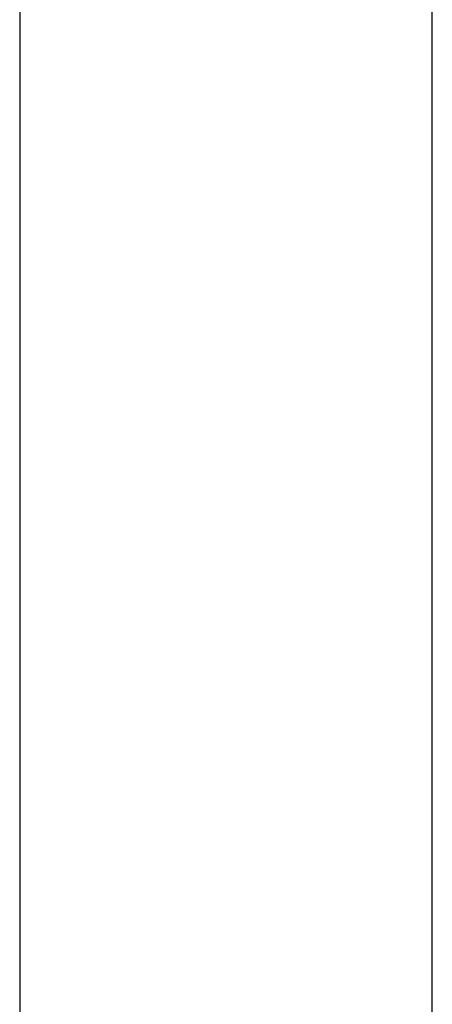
# Model space of a CAD drawing. Header units: metres. Extents: x 397.7 to 427.5, y 12.7 to 28.4.
# Tile 82 of 130: x 407.44 to 407.54, y 27.197 to 27.435. Entities that reach past the tile are written whole.
import ezdxf

# ---------------------------------------------------------------- set-up
doc = ezdxf.new("R2010")
doc.units = ezdxf.units.M
doc.layers.add('A-WALL-____-MCUT', color=7, linetype='Continuous', lineweight=25)
doc.layers.add('A-WALL-____-OTLN', color=7, linetype='Continuous', lineweight=25)

# ---------------------------------------------------------------- blocks, each defined once
blk = doc.blocks.new('Family - Evans P4-154126-07_CLI_AIRE_P4')
at = {"layer": 'A-WALL-____-MCUT', "color": 253, "true_color": 0xaaaaaa}
for p, q in [((1.72, 0.1), (0, 0.1)), ((0, 0), (1.72, 0))]:
    blk.add_line(p, q, dxfattribs=at)
at = {"layer": 'A-WALL-____-OTLN', "color": 253, "true_color": 0xaaaaaa}
for p, q in [((1.72, 0.1), (0, 0.1)), ((0, 0), (1.72, 0))]:
    blk.add_line(p, q, dxfattribs=at)
at = {"layer": 'A-WALL-____-OTLN', "color": 253, "lineweight": 18, "true_color": 0xaaaaaa}
blk.add_line((-0.0054, 0), (1.72, 0), dxfattribs=at)
blk = doc.blocks.new('LONDR55-XX_ZZ-ARQ-CAA-M3D-Londres55_ifc-1-07_CLI_AIRE_P4')
at = {"layer": 'A-WALL-____-OTLN', "color": 253, "lineweight": 18, "true_color": 0xaaaaaa, "rotation": 270}
blk.add_blockref('Family - Evans P4-154126-07_CLI_AIRE_P4', (407.43973, 27.64946), dxfattribs=at)

msp = doc.modelspace()

# ---------------------------------------------------------------- block references
at = {"lineweight": 5}
msp.add_blockref('LONDR55-XX_ZZ-ARQ-CAA-M3D-Londres55_ifc-1-07_CLI_AIRE_P4', (0, 0), dxfattribs=at)

doc.saveas('drawing.dxf')
